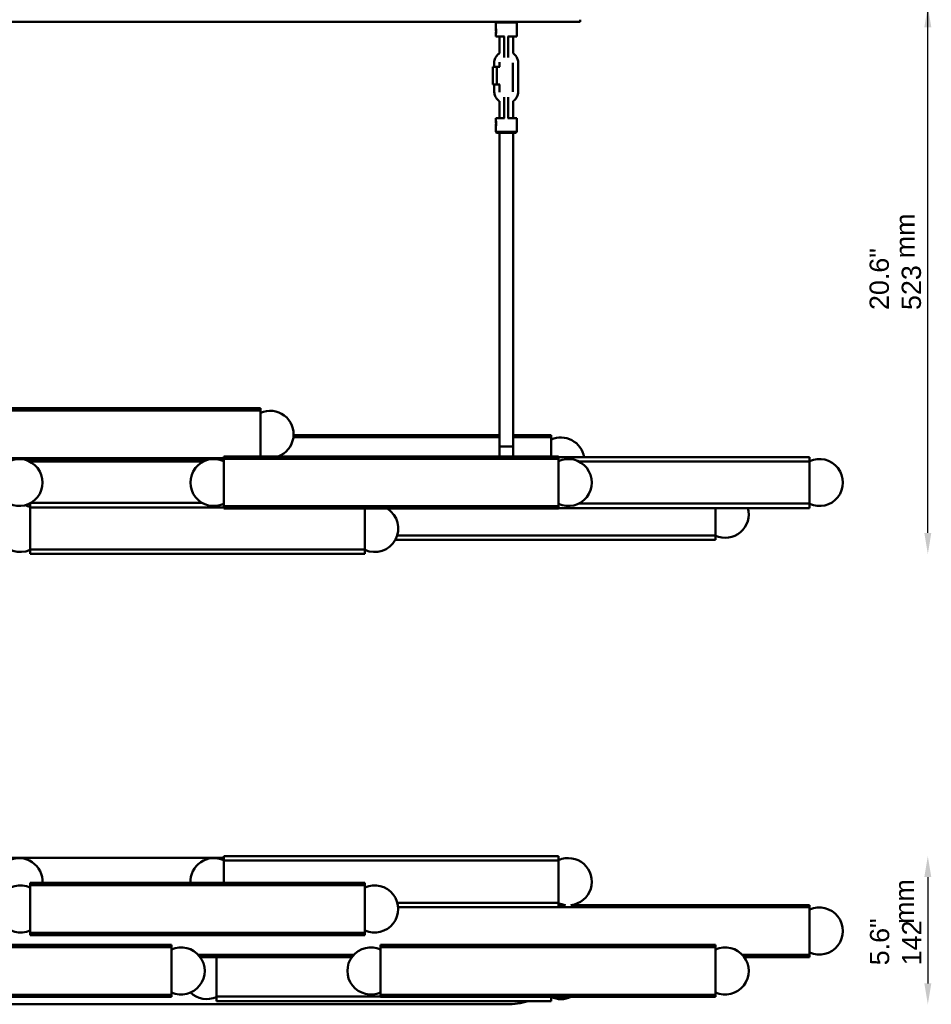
# Model space of a CAD drawing. Header units: millimetres. Extents: x 72 to 3204, y 295 to 2273.
# Tile 2 of 5: x 709 to 1580, y 295 to 1237. Entities that reach past the tile are written whole.
import ezdxf

# ---------------------------------------------------------------- set-up
doc = ezdxf.new("R2010")
doc.units = ezdxf.units.MM
doc.header["$LTSCALE"] = 8
for name, color, linetype, lineweight in [('Symbol (ISO)', 7, 'Continuous', 25), ('Widoczne (ISO)', 7, 'Continuous', 50), ('Wymiar (ISO)', 7, 'Continuous', 25)]:
    doc.layers.add(name, color=color, linetype=linetype, lineweight=lineweight)
doc.styles.add('Tekst notatki (ISO)', font='arial.ttf')
doc.dimstyles.new('Domyślne (ISO)', dxfattribs={"dimscale": 8, "dimtxt": 2.3, "dimasz": 2.5, "dimexe": 3.175, "dimexo": 0, "dimgap": 0.762, "dimtad": 1, "dimdec": 1, "dimlfac": 0.03937, "dimzin": 0, "dimdsep": 46, "dimtxsty": 'Tekst notatki (ISO)', "dimcen": 0.09, "dimdle": 10, "dimclrd": 256, "dimclre": 256, "dimclrt": 256, "dimazin": 2, "dimtfac": 1, "dimtmove": 0, "dimatfit": 3, "dimfxl": 0, "dimtolj": 1, "dimlwd": -1, "dimlwe": -1, "dimarcsym": 0})

# ---------------------------------------------------------------- blocks, each defined once
blk = doc.blocks.new('*D13')
at = {"layer": 'Defpoints', "color": 0, "transparency": 16777216}
for p in [(1173.05, 1249.29), (1577.01, 1249.29), (1039.05, 725.96)]:
    blk.add_point(p, dxfattribs=at)
at = {"layer": 'Wymiar (ISO)', "transparency": 16777216}
blk.add_line((1577.01, 745.96), (1577.01, 1229.29), dxfattribs=at)
for points in [[(1573.67, 1229.29), (1580.34, 1229.29), (1577.01, 1249.29)], [(1573.67, 745.96), (1580.34, 745.96), (1577.01, 725.96)]]:
    blk.add_solid(points, dxfattribs=at)
at = {"layer": 'Wymiar (ISO)', "transparency": 16777216, "insert": (1521.37, 959.03), "char_height": 18.4, "attachment_point": 1, "rotation": 90, "style": 'Tekst notatki (ISO)'}
blk.add_mtext('\\A1;20.6"\\P523', dxfattribs=at)
blk = doc.blocks.new('*D14')
at = {"layer": 'Defpoints', "color": 0, "transparency": 16777216}
for p in [(1173.05, 1399.29), (1577.01, 1399.29), (1039.05, 725.96)]:
    blk.add_point(p, dxfattribs=at)
at = {"layer": 'Wymiar (ISO)', "transparency": 16777216}
blk.add_line((1577.01, 745.96), (1577.01, 1379.29), dxfattribs=at)
for points in [[(1573.67, 1379.29), (1580.34, 1379.29), (1577.01, 1399.29)], [(1573.67, 745.96), (1580.34, 745.96), (1577.01, 725.96)]]:
    blk.add_solid(points, dxfattribs=at)
at = {"layer": 'Wymiar (ISO)', "transparency": 16777216, "insert": (1521.37, 1285.15), "char_height": 18.4, "attachment_point": 1, "rotation": 90, "style": 'Tekst notatki (ISO)'}
blk.add_mtext('\\A1;26.5"\\P673', dxfattribs=at)
blk = doc.blocks.new('*D15')
at = {"layer": 'Defpoints', "color": 0, "transparency": 16777216}
for p in [(1173.05, 1699.29), (1577.01, 1699.29), (1039.05, 725.96)]:
    blk.add_point(p, dxfattribs=at)
at = {"layer": 'Wymiar (ISO)', "transparency": 16777216}
blk.add_line((1577.01, 745.96), (1577.01, 1679.29), dxfattribs=at)
for points in [[(1573.67, 1679.29), (1580.34, 1679.29), (1577.01, 1699.29)], [(1573.67, 745.96), (1580.34, 745.96), (1577.01, 725.96)]]:
    blk.add_solid(points, dxfattribs=at)
at = {"layer": 'Wymiar (ISO)', "transparency": 16777216, "insert": (1521.37, 1480.48), "char_height": 18.4, "attachment_point": 1, "rotation": 90, "style": 'Tekst notatki (ISO)'}
blk.add_mtext('\\A1;38.3"\\P973', dxfattribs=at)
blk = doc.blocks.new('*D16')
at = {"layer": 'Defpoints', "color": 0, "transparency": 16777216}
for p in [(1173.05, 2149.29), (1577.01, 2149.29), (1039.05, 725.96)]:
    blk.add_point(p, dxfattribs=at)
at = {"layer": 'Wymiar (ISO)', "transparency": 16777216}
blk.add_line((1577.01, 745.96), (1577.01, 2129.29), dxfattribs=at)
for points in [[(1573.67, 2129.29), (1580.34, 2129.29), (1577.01, 2149.29)], [(1573.67, 745.96), (1580.34, 745.96), (1577.01, 725.96)]]:
    blk.add_solid(points, dxfattribs=at)
at = {"layer": 'Wymiar (ISO)', "transparency": 16777216, "insert": (1521.37, 1866.16), "char_height": 18.4, "attachment_point": 1, "rotation": 90, "style": 'Tekst notatki (ISO)'}
blk.add_mtext('\\A1;56.0"\\P1423', dxfattribs=at)
blk = doc.blocks.new('*D17')
at = {"layer": 'Defpoints', "color": 0, "transparency": 16777216}
for p in [(1224.05, 437.1), (1174.6, 295.5), (1577.01, 295.5)]:
    blk.add_point(p, dxfattribs=at)
at = {"layer": 'Wymiar (ISO)', "transparency": 16777216}
blk.add_line((1577.01, 417.1), (1577.01, 315.5), dxfattribs=at)
for points in [[(1573.67, 417.1), (1580.34, 417.1), (1577.01, 437.1)], [(1573.67, 315.5), (1580.34, 315.5), (1577.01, 295.5)]]:
    blk.add_solid(points, dxfattribs=at)
at = {"layer": 'Wymiar (ISO)', "transparency": 16777216, "insert": (1521.69, 332.77), "char_height": 18.4, "attachment_point": 1, "rotation": 90, "style": 'Tekst notatki (ISO)'}
blk.add_mtext('\\A1;5.6"\\P142', dxfattribs=at)

msp = doc.modelspace()

# ---------------------------------------------------------------- linework, layer by layer
at = {"layer": 'Widoczne (ISO)'}
for p, q in [((394.6, 1234.54), (1174.6, 1234.54)), ((1164.75, 1234.54), (1164.05, 1233.84)), ((1184.05, 1233.84), (1164.05, 1233.84)), ((1164.05, 1233.84), (1164.05, 1228.7)), ((1244.6, 1234.54), (1174.6, 1234.54)), ((1183.35, 1234.54), (1184.05, 1233.84)), ((1184.05, 1233.84), (1184.05, 1220.54)), ((1244.6, 1234.54), (1244.6, 1236.54)), ((1164.05, 1228.04), (1164.2, 1228.19)), ((1164.05, 1226.04), (1164.05, 1228.04)), ((1164.05, 1223.04), (1164.05, 1225.04)), ((1164.05, 1223.04), (1164.2, 1222.89)), ((1164.05, 1222.38), (1164.05, 1220.54)), ((1164.05, 1220.54), (1172.48, 1220.54)), ((1172.05, 1220.54), (1172.05, 1207.54)), ((1175.63, 1220.54), (1184.05, 1220.54)), ((1176.05, 1207.54), (1176.05, 1220.54)), ((1172.05, 1200.48), (1172.05, 1207.54)), ((1176.05, 1207.54), (1176.05, 1200.48)), ((1161.33, 1174.54), (1161.33, 1191.54)), ((1161.33, 1191.54), (1165.08, 1191.54)), ((1162.58, 1195.04), (1162.58, 1191.54)), ((1165.08, 1191.54), (1165.08, 1174.54)), ((1165.08, 1191.54), (1167.88, 1191.54)), ((1180.53, 1168.04), (1180.53, 1195.04)), ((1185.53, 1168.04), (1185.53, 1195.04)), ((1165.08, 1174.54), (1161.33, 1174.54)), ((1162.58, 1174.54), (1162.58, 1168.04)), ((1167.88, 1174.54), (1165.08, 1174.54)), ((1172.05, 1155.54), (1172.05, 1162.59)), ((1176.05, 1162.59), (1176.05, 1155.54)), ((1172.05, 1155.54), (1172.05, 1142.54)), ((1176.05, 1142.54), (1176.05, 1155.54)), ((1172.48, 1142.54), (1164.05, 1142.54)), ((1164.05, 1140.7), (1164.05, 1142.54)), ((1164.05, 1140.04), (1164.2, 1140.19)), ((1164.05, 1138.04), (1164.05, 1140.04)), ((1184.05, 1142.54), (1175.63, 1142.54)), ((1184.05, 1129.24), (1184.05, 1142.54)), ((1164.05, 1135.04), (1164.05, 1137.04)), ((1164.05, 1135.04), (1164.2, 1134.89)), ((1164.05, 1129.24), (1164.05, 1134.38)), ((1164.05, 1129.24), (1184.05, 1129.24)), ((1164.75, 1128.54), (1164.05, 1129.24)), ((1183.35, 1128.54), (1164.75, 1128.54)), ((1167.55, 828.54), (1167.55, 1128.54)), ((1180.55, 828.54), (1180.55, 1128.54)), ((1183.35, 1128.54), (1184.05, 1129.24)), ((939.05, 865.15), (619.05, 865.15)), ((939.05, 862.99), (619.05, 862.99)), ((939.05, 865.15), (939.05, 864.25)), ((939.05, 862.99), (939.05, 864.25)), ((939.05, 862.99), (939.05, 860.95)), ((939.05, 859.11), (939.05, 860.95)), ((939.05, 857.09), (939.05, 859.11)), ((939.05, 856.89), (939.05, 857.09)), ((939.05, 856.89), (939.05, 853.54)), ((939.05, 851.62), (939.05, 853.54)), ((939.05, 848.7), (939.05, 851.62)), ((939.05, 847.68), (939.05, 848.7)), ((939.05, 847.68), (939.05, 843.5)), ((939.05, 841.88), (939.05, 843.5)), ((939.05, 838.63), (939.05, 841.88)), ((939.05, 837), (939.05, 838.63)), ((970.84, 839.59), (1167.55, 839.59)), ((1180.55, 839.59), (1217.05, 839.59)), ((1217.05, 838.69), (1217.05, 839.59)), ((1217.05, 838.69), (1217.05, 837.42)), ((939.05, 837), (939.05, 832.82)), ((939.05, 831.81), (939.05, 832.82)), ((939.05, 828.89), (939.05, 831.81)), ((939.05, 826.97), (939.05, 828.89)), ((970.67, 837.42), (1167.55, 837.42)), ((1180.55, 828.54), (1167.55, 828.54)), ((1167.55, 819.09), (1167.55, 828.54)), ((1167.55, 828.54), (1180.55, 828.54)), ((1180.55, 837.42), (1217.05, 837.42)), ((1180.55, 819.09), (1180.55, 828.54)), ((1217.05, 835.38), (1217.05, 837.42)), ((1217.05, 835.38), (1217.05, 833.55)), ((1217.05, 833.55), (1217.05, 831.52)), ((1217.05, 831.52), (1217.05, 831.33)), ((1217.05, 827.98), (1217.05, 831.33)), ((904.05, 818.19), (904.05, 819.09)), ((904.05, 819.09), (1224.05, 819.09)), ((939.05, 826.97), (939.05, 823.62)), ((939.05, 823.42), (939.05, 823.62)), ((939.05, 821.4), (939.05, 823.42)), ((939.05, 819.56), (939.05, 821.4)), ((939.05, 819.56), (939.05, 819.09)), ((1217.05, 827.98), (1217.05, 826.06)), ((1217.05, 826.06), (1217.05, 823.13)), ((1217.05, 823.13), (1217.05, 822.12)), ((1217.05, 819.09), (1217.05, 822.12)), ((1224.05, 818.19), (1224.05, 819.09)), ((904.05, 817.52), (699.05, 817.52)), ((887.12, 815.35), (715.99, 815.35)), ((718.42, 814.31), (884.69, 814.31)), ((904.05, 815.35), (902.39, 815.35)), ((904.05, 818.19), (904.05, 816.92)), ((904.05, 814.88), (904.05, 816.92)), ((904.05, 816.92), (1224.05, 816.92)), ((904.05, 814.88), (904.05, 813.05)), ((904.05, 813.05), (904.05, 811.02)), ((904.05, 811.02), (904.05, 810.83)), ((904.05, 807.48), (904.05, 810.83)), ((1224.05, 818.54), (1464.05, 818.54)), ((1224.05, 818.19), (1224.05, 816.92)), ((1224.05, 814.88), (1224.05, 816.92)), ((1224.05, 814.88), (1224.05, 813.05)), ((1224.05, 813.05), (1224.05, 811.02)), ((1224.05, 811.02), (1224.05, 810.83)), ((1224.05, 807.48), (1224.05, 810.83)), ((1243.42, 814.31), (1464.05, 814.31)), ((1464.05, 817.11), (1464.05, 818.54)), ((1464.05, 817.11), (1464.05, 815.46)), ((1464.05, 815.46), (1464.05, 814.31)), ((1464.05, 811.61), (1464.05, 814.31)), ((1464.05, 811.61), (1464.05, 809.69)), ((1464.05, 809.69), (1464.05, 807.15)), ((904.05, 807.48), (904.05, 805.56)), ((904.05, 805.56), (904.05, 802.63)), ((904.05, 802.63), (904.05, 801.62)), ((904.05, 797.44), (904.05, 801.62)), ((1224.05, 807.48), (1224.05, 805.56)), ((1224.05, 805.56), (1224.05, 802.63)), ((1224.05, 802.63), (1224.05, 801.62)), ((1224.05, 797.44), (1224.05, 801.62)), ((1464.05, 807.15), (1464.05, 806.53)), ((1464.05, 802.67), (1464.05, 806.53)), ((1464.05, 802.67), (1464.05, 800.85)), ((1464.05, 800.85), (1464.05, 797.69)), ((904.05, 797.44), (904.05, 795.81)), ((904.05, 795.81), (904.05, 792.57)), ((904.05, 792.57), (904.05, 790.94)), ((904.05, 786.76), (904.05, 790.94)), ((1224.05, 797.44), (1224.05, 795.81)), ((1224.05, 795.81), (1224.05, 792.57)), ((1224.05, 792.57), (1224.05, 790.94)), ((1224.05, 786.76), (1224.05, 790.94)), ((1464.05, 797.69), (1464.05, 796.33)), ((1464.05, 792.04), (1464.05, 796.33)), ((1464.05, 792.04), (1464.05, 790.69)), ((1464.05, 790.69), (1464.05, 787.53)), ((904.05, 786.76), (904.05, 785.75)), ((904.05, 785.75), (904.05, 782.82)), ((904.05, 782.82), (904.05, 780.9)), ((1224.05, 786.76), (1224.05, 785.75)), ((1224.05, 785.75), (1224.05, 782.82)), ((1224.05, 782.82), (1224.05, 780.9)), ((1464.05, 787.53), (1464.05, 785.71)), ((1464.05, 781.84), (1464.05, 785.71)), ((1464.05, 781.84), (1464.05, 781.23)), ((1464.05, 781.23), (1464.05, 778.69)), ((718.42, 774.07), (719.05, 774.07)), ((719.05, 773.23), (719.05, 774.4)), ((719.05, 773.23), (719.05, 771.58)), ((719.53, 774.66), (883.58, 774.66)), ((904.05, 777.55), (904.05, 780.9)), ((904.05, 777.55), (904.05, 777.35)), ((904.05, 777.35), (904.05, 775.33)), ((904.05, 775.33), (904.05, 773.5)), ((904.05, 771.46), (904.05, 773.5)), ((1224.05, 777.55), (1224.05, 780.9)), ((1224.05, 777.55), (1224.05, 777.35)), ((1224.05, 777.35), (1224.05, 775.33)), ((1224.05, 775.33), (1224.05, 773.5)), ((1224.05, 771.46), (1224.05, 773.5)), ((1243.42, 774.07), (1464.05, 774.07)), ((1464.05, 778.69), (1464.05, 776.76)), ((1464.05, 774.07), (1464.05, 776.76)), ((1464.05, 774.07), (1464.05, 772.92)), ((1464.05, 772.92), (1464.05, 771.27)), ((719.05, 771.58), (719.05, 770.43)), ((719.05, 767.74), (719.05, 770.43)), ((719.05, 770.43), (904.05, 770.43)), ((719.05, 767.74), (719.05, 765.81)), ((719.05, 765.81), (719.05, 763.27)), ((719.05, 763.27), (719.05, 762.65)), ((719.05, 758.79), (719.05, 762.65)), ((904.05, 771.46), (904.05, 770.19)), ((904.05, 771.46), (1224.05, 771.46)), ((904.05, 769.29), (904.05, 770.19)), ((904.05, 769.29), (1224.05, 769.29)), ((1039.05, 767.74), (1039.05, 769.29)), ((1039.05, 767.74), (1039.05, 765.81)), ((1039.05, 765.81), (1039.05, 763.27)), ((1039.05, 763.27), (1039.05, 762.65)), ((1039.05, 758.79), (1039.05, 762.65)), ((1224.05, 771.46), (1224.05, 770.19)), ((1224.05, 769.29), (1224.05, 770.19)), ((1224.05, 769.84), (1464.05, 769.84)), ((1374.05, 769.84), (1374.05, 767.32)), ((1374.05, 767.32), (1374.05, 765.97)), ((1374.05, 761.68), (1374.05, 765.97)), ((1464.05, 769.84), (1464.05, 771.27)), ((719.05, 758.79), (719.05, 756.97)), ((719.05, 756.97), (719.05, 753.81)), ((719.05, 753.81), (719.05, 752.45)), ((1039.05, 758.79), (1039.05, 756.97)), ((1039.05, 756.97), (1039.05, 753.81)), ((1039.05, 753.81), (1039.05, 752.45)), ((1374.05, 761.68), (1374.05, 760.33)), ((1374.05, 760.33), (1374.05, 757.16)), ((1374.05, 757.16), (1374.05, 755.34)), ((1374.05, 751.48), (1374.05, 755.34)), ((719.05, 748.17), (719.05, 752.45)), ((719.05, 748.17), (719.05, 746.81)), ((719.05, 746.81), (719.05, 743.65)), ((719.05, 743.65), (719.05, 741.83)), ((1039.05, 748.17), (1039.05, 752.45)), ((1039.05, 748.17), (1039.05, 746.81)), ((1039.05, 746.81), (1039.05, 743.65)), ((1039.05, 743.65), (1039.05, 741.83)), ((1069.86, 743.7), (1374.05, 743.7)), ((1374.05, 751.48), (1374.05, 750.86)), ((1374.05, 750.86), (1374.05, 748.32)), ((1374.05, 748.32), (1374.05, 746.4)), ((1374.05, 743.7), (1374.05, 746.4)), ((1374.05, 743.7), (1374.05, 742.55)), ((719.05, 737.97), (719.05, 741.83)), ((719.05, 737.97), (719.05, 737.35)), ((719.05, 737.35), (719.05, 734.81)), ((719.05, 734.81), (719.05, 732.88)), ((1039.05, 737.97), (1039.05, 741.83)), ((1039.05, 737.97), (1039.05, 737.35)), ((1039.05, 737.35), (1039.05, 734.81)), ((1039.05, 734.81), (1039.05, 732.88)), ((1068.07, 739.47), (1374.05, 739.47)), ((1374.05, 742.55), (1374.05, 740.9)), ((1374.05, 739.47), (1374.05, 740.9)), ((719.05, 730.19), (719.05, 732.88)), ((719.05, 730.19), (719.05, 729.04)), ((719.05, 730.19), (1039.05, 730.19)), ((719.05, 729.04), (719.05, 727.39)), ((719.05, 725.96), (719.05, 727.39)), ((719.05, 725.96), (1039.05, 725.96)), ((1039.05, 730.19), (1039.05, 732.88)), ((1039.05, 730.19), (1039.05, 729.04)), ((1039.05, 729.04), (1039.05, 727.39)), ((1039.05, 725.96), (1039.05, 727.39)), ((699.05, 435.5), (904.05, 435.5)), ((904.05, 435.67), (904.05, 437.1)), ((904.05, 437.1), (1224.05, 437.1)), ((904.05, 435.67), (904.05, 434.02)), ((904.05, 434.02), (904.05, 432.87)), ((1224.05, 435.67), (1224.05, 437.1)), ((1224.05, 435.67), (1224.05, 434.02)), ((1224.05, 434.02), (1224.05, 432.87)), ((904.05, 430.17), (904.05, 432.87)), ((904.05, 432.87), (1224.05, 432.87)), ((904.05, 430.17), (904.05, 428.25)), ((904.05, 428.25), (904.05, 425.71)), ((904.05, 425.71), (904.05, 425.09)), ((904.05, 421.23), (904.05, 425.09)), ((1224.05, 430.17), (1224.05, 432.87)), ((1224.05, 430.17), (1224.05, 428.25)), ((1224.05, 428.25), (1224.05, 425.71)), ((1224.05, 425.71), (1224.05, 425.09)), ((1224.05, 421.23), (1224.05, 425.09)), ((904.05, 421.23), (904.05, 419.41)), ((904.05, 419.41), (904.05, 416.25)), ((904.05, 416.25), (904.05, 414.89)), ((904.05, 411.53), (904.05, 414.89)), ((1224.05, 421.23), (1224.05, 419.41)), ((1224.05, 419.41), (1224.05, 416.25)), ((1224.05, 416.25), (1224.05, 414.89)), ((1224.05, 410.6), (1224.05, 414.89)), ((719.05, 410.63), (719.05, 411.53)), ((719.05, 411.53), (1039.05, 411.53)), ((719.05, 410.63), (719.05, 409.36)), ((719.05, 407.32), (719.05, 409.36)), ((719.05, 409.36), (1039.05, 409.36)), ((719.05, 407.32), (719.05, 405.49)), ((719.05, 405.49), (719.05, 403.46)), ((1039.05, 410.63), (1039.05, 411.53)), ((1039.05, 410.63), (1039.05, 409.36)), ((1039.05, 407.32), (1039.05, 409.36)), ((1039.05, 407.32), (1039.05, 405.49)), ((1039.05, 405.49), (1039.05, 403.46)), ((1224.05, 410.6), (1224.05, 409.25)), ((1224.05, 409.25), (1224.05, 406.09)), ((1224.05, 406.09), (1224.05, 404.27)), ((719.05, 403.46), (719.05, 403.27)), ((719.05, 399.92), (719.05, 403.27)), ((719.05, 399.92), (719.05, 398)), ((719.05, 398), (719.05, 395.07)), ((1039.05, 403.46), (1039.05, 403.27)), ((1039.05, 399.92), (1039.05, 403.27)), ((1039.05, 399.92), (1039.05, 398)), ((1039.05, 398), (1039.05, 395.07)), ((1224.05, 400.4), (1224.05, 404.27)), ((1224.05, 400.4), (1224.05, 399.78)), ((1224.05, 399.78), (1224.05, 397.25)), ((1224.05, 397.25), (1224.05, 395.32)), ((1224.05, 392.63), (1224.05, 395.32)), ((719.05, 395.07), (719.05, 394.06)), ((719.05, 389.88), (719.05, 394.06)), ((719.05, 389.88), (719.05, 388.25)), ((719.05, 388.25), (719.05, 385.01)), ((1039.05, 395.07), (1039.05, 394.06)), ((1039.05, 389.88), (1039.05, 394.06)), ((1039.05, 389.88), (1039.05, 388.25)), ((1039.05, 388.25), (1039.05, 385.01)), ((1070.04, 392.63), (1224.05, 392.63)), ((1070.78, 388.4), (1224.05, 388.4)), ((1070.8, 388.23), (1464.05, 388.23)), ((1224.05, 392.63), (1224.05, 391.48)), ((1224.05, 391.48), (1224.05, 389.83)), ((1224.05, 390.4), (1230.76, 390.4)), ((1224.05, 388.4), (1224.05, 389.83)), ((1235.95, 390.4), (1464.05, 390.4)), ((1464.05, 389.5), (1464.05, 390.4)), ((1464.05, 389.5), (1464.05, 388.23)), ((1464.05, 386.19), (1464.05, 388.23)), ((1464.05, 386.19), (1464.05, 384.36)), ((719.05, 385.01), (719.05, 383.38)), ((719.05, 379.2), (719.05, 383.38)), ((719.05, 379.2), (719.05, 378.19)), ((719.05, 378.19), (719.05, 375.26)), ((1039.05, 385.01), (1039.05, 383.38)), ((1039.05, 379.2), (1039.05, 383.38)), ((1039.05, 379.2), (1039.05, 378.19)), ((1039.05, 378.19), (1039.05, 375.26)), ((1464.05, 384.36), (1464.05, 382.33)), ((1464.05, 382.33), (1464.05, 382.14)), ((1464.05, 378.78), (1464.05, 382.14)), ((1464.05, 378.78), (1464.05, 376.87)), ((1464.05, 376.87), (1464.05, 373.94)), ((719.05, 375.26), (719.05, 373.34)), ((719.05, 369.99), (719.05, 373.34)), ((719.05, 369.99), (719.05, 369.79)), ((719.05, 369.79), (719.05, 367.77)), ((719.05, 367.77), (719.05, 365.94)), ((1039.05, 375.26), (1039.05, 373.34)), ((1039.05, 369.99), (1039.05, 373.34)), ((1039.05, 369.99), (1039.05, 369.79)), ((1039.05, 369.79), (1039.05, 367.77)), ((1039.05, 367.77), (1039.05, 365.94)), ((1464.05, 373.94), (1464.05, 372.93)), ((1464.05, 368.75), (1464.05, 372.93)), ((1464.05, 368.75), (1464.05, 367.12)), ((1464.05, 367.12), (1464.05, 363.87)), ((719.05, 363.9), (719.05, 365.94)), ((719.05, 363.9), (719.05, 362.63)), ((719.05, 363.9), (1039.05, 363.9)), ((719.05, 361.73), (719.05, 362.63)), ((719.05, 361.73), (1039.05, 361.73)), ((1039.05, 363.9), (1039.05, 365.94)), ((1039.05, 363.9), (1039.05, 362.63)), ((1039.05, 361.73), (1039.05, 362.63)), ((1464.05, 363.87), (1464.05, 362.25)), ((1464.05, 358.07), (1464.05, 362.25)), ((1464.05, 358.07), (1464.05, 357.06)), ((854.05, 352.32), (534.05, 352.32)), ((854.05, 350.15), (534.05, 350.15)), ((854.05, 352.32), (854.05, 351.42)), ((854.05, 350.15), (854.05, 351.42)), ((854.05, 350.15), (854.05, 348.11)), ((1054.05, 351.42), (1054.05, 352.32)), ((1054.05, 352.32), (1374.05, 352.32)), ((1054.05, 351.42), (1054.05, 350.15)), ((1054.05, 348.11), (1054.05, 350.15)), ((1054.05, 350.15), (1374.05, 350.15)), ((1374.05, 351.42), (1374.05, 352.32)), ((1374.05, 351.42), (1374.05, 350.15)), ((1374.05, 348.11), (1374.05, 350.15)), ((1464.05, 357.06), (1464.05, 354.13)), ((1464.05, 354.13), (1464.05, 352.21)), ((1464.05, 348.86), (1464.05, 352.21)), ((1464.05, 348.86), (1464.05, 348.66)), ((1464.05, 348.66), (1464.05, 346.64)), ((854.05, 346.28), (854.05, 348.11)), ((854.05, 344.26), (854.05, 346.28)), ((854.05, 344.06), (854.05, 344.26)), ((854.05, 344.06), (854.05, 340.71)), ((854.05, 338.79), (854.05, 340.71)), ((854.05, 335.86), (854.05, 338.79)), ((879.81, 342.77), (1028.3, 342.77)), ((881.59, 340.6), (1026.52, 340.6)), ((897.05, 340.35), (897.05, 340.6)), ((897.05, 340.35), (897.05, 338.43)), ((1054.05, 348.11), (1054.05, 346.28)), ((1054.05, 346.28), (1054.05, 344.26)), ((1054.05, 344.26), (1054.05, 344.06)), ((1054.05, 340.71), (1054.05, 344.06)), ((1054.05, 340.71), (1054.05, 338.79)), ((1054.05, 338.79), (1054.05, 335.86)), ((1374.05, 348.11), (1374.05, 346.28)), ((1374.05, 346.28), (1374.05, 344.26)), ((1374.05, 344.26), (1374.05, 344.06)), ((1374.05, 340.71), (1374.05, 344.06)), ((1374.05, 340.71), (1374.05, 338.79)), ((1374.05, 338.79), (1374.05, 335.86)), ((1399.81, 342.77), (1464.05, 342.77)), ((1401.59, 340.6), (1464.05, 340.6)), ((1464.05, 346.64), (1464.05, 344.81)), ((1464.05, 342.77), (1464.05, 344.81)), ((1464.05, 342.77), (1464.05, 341.5)), ((1464.05, 340.6), (1464.05, 341.5)), ((854.05, 334.85), (854.05, 335.86)), ((854.05, 334.85), (854.05, 330.67)), ((854.05, 329.04), (854.05, 330.67)), ((897.05, 338.43), (897.05, 335.89)), ((897.05, 335.89), (897.05, 335.27)), ((897.05, 331.41), (897.05, 335.27)), ((897.05, 331.41), (897.05, 329.59)), ((897.05, 329.59), (897.05, 326.42)), ((1054.05, 335.86), (1054.05, 334.85)), ((1054.05, 330.67), (1054.05, 334.85)), ((1054.05, 330.67), (1054.05, 329.04)), ((1374.05, 335.86), (1374.05, 334.85)), ((1374.05, 330.67), (1374.05, 334.85)), ((1374.05, 330.67), (1374.05, 329.04)), ((854.05, 325.8), (854.05, 329.04)), ((854.05, 324.17), (854.05, 325.8)), ((854.05, 324.17), (854.05, 319.99)), ((854.05, 318.98), (854.05, 319.99)), ((897.05, 326.42), (897.05, 325.07)), ((897.05, 320.78), (897.05, 325.07)), ((897.05, 320.78), (897.05, 319.43)), ((1054.05, 329.04), (1054.05, 325.8)), ((1054.05, 325.8), (1054.05, 324.17)), ((1054.05, 319.99), (1054.05, 324.17)), ((1054.05, 319.99), (1054.05, 318.98)), ((1374.05, 329.04), (1374.05, 325.8)), ((1374.05, 325.8), (1374.05, 324.17)), ((1374.05, 319.99), (1374.05, 324.17)), ((1374.05, 319.99), (1374.05, 318.98)), ((854.05, 316.05), (854.05, 318.98)), ((854.05, 314.14), (854.05, 316.05)), ((854.05, 314.14), (854.05, 310.78)), ((854.05, 310.59), (854.05, 310.78)), ((854.05, 308.56), (854.05, 310.59)), ((897.05, 319.43), (897.05, 316.27)), ((897.05, 316.27), (897.05, 314.45)), ((897.05, 310.58), (897.05, 314.45)), ((897.05, 310.58), (897.05, 309.96)), ((1054.05, 318.98), (1054.05, 316.05)), ((1054.05, 316.05), (1054.05, 314.14)), ((1054.05, 310.78), (1054.05, 314.14)), ((1054.05, 310.78), (1054.05, 310.59)), ((1054.05, 310.59), (1054.05, 308.56)), ((1374.05, 318.98), (1374.05, 316.05)), ((1374.05, 316.05), (1374.05, 314.14)), ((1374.05, 310.78), (1374.05, 314.14)), ((1374.05, 310.78), (1374.05, 310.59)), ((1374.05, 310.59), (1374.05, 308.56)), ((854.05, 304.69), (534.05, 304.69)), ((854.05, 302.52), (534.05, 302.52)), ((854.05, 306.73), (854.05, 308.56)), ((854.05, 306.73), (854.05, 304.69)), ((854.05, 303.42), (854.05, 304.69)), ((854.05, 303.42), (854.05, 302.52)), ((897.05, 309.96), (897.05, 307.43)), ((897.05, 307.43), (897.05, 305.5)), ((897.05, 302.81), (897.05, 305.5)), ((897.05, 302.81), (897.05, 301.66)), ((897.05, 302.81), (1054.05, 302.81)), ((897.05, 301.66), (897.05, 300.01)), ((1054.05, 308.56), (1054.05, 306.73)), ((1054.05, 304.69), (1054.05, 306.73)), ((1054.05, 304.69), (1054.05, 303.42)), ((1054.05, 304.69), (1374.05, 304.69)), ((1054.05, 302.52), (1054.05, 303.42)), ((1054.05, 302.52), (1374.05, 302.52)), ((1217.05, 302.52), (1217.05, 301.66)), ((1217.05, 301.66), (1217.05, 300.01)), ((1374.05, 308.56), (1374.05, 306.73)), ((1374.05, 304.69), (1374.05, 306.73)), ((1374.05, 304.69), (1374.05, 303.42)), ((1374.05, 302.52), (1374.05, 303.42)), ((1174.6, 295.5), (394.6, 295.5)), ((897.05, 298.58), (897.05, 300.01)), ((897.05, 298.58), (1217.05, 298.58)), ((1217.05, 298.58), (1217.05, 300.01))]:
    msp.add_line(p, q, dxfattribs=at)
at = {"layer": 'Widoczne (ISO)', "linetype": 'Continuous'}
for p, q in [((1167.55, 1220.54), (1167.55, 1204.48)), ((1180.55, 1220.54), (1180.55, 1204.52)), ((1167.55, 1195.95), (1167.55, 1191.54)), ((1167.55, 1174.54), (1167.55, 1167.12)), ((1167.55, 1158.6), (1167.55, 1142.54)), ((1180.55, 1158.56), (1180.55, 1142.54))]:
    msp.add_line(p, q, dxfattribs=at)
at = {"layer": 'Widoczne (ISO)'}
for centre, radius, start, end in [((948.35, 840.25), 22.5, 289.8336, 114.4144), ((1226.35, 814.69), 22.5, 9.85221, 114.4144), ((948.35, 840.25), 22.5, 245.5856, 250.1664), ((708.35, 794.19), 22.5, 245.5856, 114.4144), ((894.75, 794.19), 22.5, 65.5856, 294.4144), ((1233.35, 794.19), 22.5, 245.5856, 114.4144), ((1473.35, 794.19), 22.5, 245.5856, 114.4144), ((709.75, 750.31), 22.5, 65.5856, 79.13973), ((709.75, 750.31), 22.5, 122.48798, 294.4144), ((1048.35, 750.31), 22.5, 245.5856, 57.51202), ((1383.35, 763.82), 22.5, 245.5856, 15.50348), ((708.35, 412.75), 22.5, 356.89416, 114.4144), ((894.75, 412.75), 22.5, 65.5856, 183.10584), ((1233.35, 412.75), 22.5, 276.61963, 114.4144), ((709.75, 386.63), 22.5, 65.5856, 294.4144), ((1048.35, 386.63), 22.5, 245.5856, 114.4144), ((1233.35, 412.75), 22.5, 245.5856, 263.38037), ((1174.6, 365.5), 70, 20.83723, 21.51433), ((1473.35, 365.5), 22.5, 245.5856, 114.4144), ((863.35, 327.42), 22.5, 245.5856, 114.4144), ((1044.75, 327.42), 22.5, 65.5856, 294.4144), ((1383.35, 327.42), 22.5, 245.5856, 114.4144), ((887.75, 322.93), 22.5, 226.10468, 294.4144), ((1226.35, 322.93), 22.5, 245.5856, 294.91594), ((1174.6, 365.5), 70, 270, 287.05488)]:
    msp.add_arc(centre, radius, start, end, dxfattribs=at)
for points, knots in [([(1164.05, 1222.38), (1164.05, 1222.38), (1164.06, 1222.41), (1164.11, 1222.57), (1164.16, 1222.72), (1164.28, 1223.17), (1164.35, 1223.47), (1164.47, 1224.19), (1164.52, 1224.61), (1164.55, 1225.2), (1164.56, 1225.37), (1164.56, 1225.9), (1164.53, 1226.29), (1164.46, 1226.93), (1164.42, 1227.2), (1164.33, 1227.68), (1164.28, 1227.88), (1164.17, 1228.31), (1164.11, 1228.51), (1164.06, 1228.67), (1164.05, 1228.7), (1164.05, 1228.7)], [-2.6045745, -2.6045745, -2.6045745, -2.6045745, -2.5451098, -2.5451098, -2.4635352, -2.4635352, -2.3664562, -2.3664562, -2.2710888, -2.2710888, -2.2324925, -2.2324925, -2.1481215, -2.1481215, -2.0806912, -2.0806912, -2.0132609, -2.0132609, -1.9167986, -1.9167986, -1.8604104, -1.8604104, -1.8604104, -1.8604104]), ([(1167.55, 1204.52), (1167.34, 1204.37), (1167.14, 1204.22), (1165.98, 1203.3), (1165.14, 1202.38), (1163.79, 1200.33), (1163.29, 1199.2), (1162.71, 1197.04), (1162.58, 1196.04), (1162.58, 1195.04)], [6.8850675, 6.8850675, 6.8850675, 6.8850675, 6.9520999, 6.9520999, 7.272023, 7.272023, 7.5921574, 7.5921574, 7.8539816, 7.8539816, 7.8539816, 7.8539816]), ([(1185.53, 1195.04), (1185.53, 1196.27), (1185.33, 1197.49), (1184.56, 1199.82), (1183.99, 1200.92), (1182.52, 1202.89), (1181.63, 1203.76), (1180.6, 1204.48), (1180.57, 1204.5), (1180.54, 1204.52)], [4.712389, 4.712389, 4.712389, 4.712389, 5.0327257, 5.0327257, 5.3529963, 5.3529963, 5.6730936, 5.6730936, 5.682447, 5.682447, 5.682447, 5.682447]), ([(1162.58, 1168.04), (1162.58, 1166.81), (1162.78, 1165.58), (1163.55, 1163.25), (1164.12, 1162.15), (1165.58, 1160.18), (1166.47, 1159.32), (1167.5, 1158.6), (1167.53, 1158.58), (1167.55, 1158.56)], [1.5707963, 1.5707963, 1.5707963, 1.5707963, 1.8911331, 1.8911331, 2.2114036, 2.2114036, 2.531501, 2.531501, 2.5397104, 2.5397104, 2.5397104, 2.5397104]), ([(1180.54, 1158.55), (1180.76, 1158.7), (1180.97, 1158.86), (1182.13, 1159.78), (1182.97, 1160.69), (1184.31, 1162.74), (1184.82, 1163.88), (1185.4, 1166.03), (1185.53, 1167.03), (1185.53, 1168.04)], [3.7423309, 3.7423309, 3.7423309, 3.7423309, 3.8105072, 3.8105072, 4.1304303, 4.1304303, 4.4505647, 4.4505647, 4.712389, 4.712389, 4.712389, 4.712389]), ([(1164.05, 1134.38), (1164.05, 1134.38), (1164.07, 1134.42), (1164.14, 1134.65), (1164.22, 1134.94), (1164.37, 1135.58), (1164.43, 1135.93), (1164.53, 1136.71), (1164.56, 1137.14), (1164.56, 1137.94), (1164.53, 1138.37), (1164.45, 1139.01), (1164.41, 1139.25), (1164.3, 1139.8), (1164.23, 1140.08), (1164.13, 1140.45), (1164.09, 1140.57), (1164.06, 1140.68), (1164.05, 1140.7), (1164.05, 1140.7)], [-1.8604104, -1.8604104, -1.8604104, -1.8604104, -1.7941938, -1.7941938, -1.6743815, -1.6743815, -1.5813549, -1.5813549, -1.4883283, -1.4883283, -1.3953017, -1.3953017, -1.3339126, -1.3339126, -1.237172, -1.237172, -1.1627561, -1.1627561, -1.1162462, -1.1162462, -1.1162462, -1.1162462])]:
    msp.add_open_spline(points, degree=3, knots=knots, dxfattribs=at)
for points, weights in [([(1164.05, 1226.04), (1164.28, 1226.04), (1164.54, 1226.04)], [1, 1.00422365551, 1.00015455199]), ([(1164.54, 1225.04), (1164.28, 1225.04), (1164.05, 1225.04)], [1.00015455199, 1.00422365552, 1]), ([(1164.05, 1138.04), (1164.28, 1138.04), (1164.54, 1138.04)], [1, 1.00422365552, 1.00015455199]), ([(1164.54, 1137.04), (1164.28, 1137.04), (1164.05, 1137.04)], [1.00015455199, 1.00422365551, 1])]:
    msp.add_rational_spline(points, weights, degree=2, dxfattribs=at)
for points in [[(1180.53, 1195.04), (1180.53, 1195.15), (1180.53, 1195.27), (1180.52, 1195.39)], [(1180.52, 1167.69), (1180.53, 1167.8), (1180.53, 1167.92), (1180.53, 1168.04)]]:
    msp.add_open_spline(points, degree=3, dxfattribs=at)

# ---------------------------------------------------------------- texts
at = {"layer": 'Symbol (ISO)', "char_height": 18.4, "width": 42.8305, "attachment_point": 1, "rotation": 90, "style": 'Tekst notatki (ISO)'}
for insert in [(1546.03, 1008.47), (1545.33, 372.27)]:
    msp.add_mtext('\\fArial|b0|i0;mm', dxfattribs=dict(at, insert=insert))

# ---------------------------------------------------------------- dimensions: what is measured, and where the dimension line sits
at = {"layer": 'Wymiar (ISO)'}
for base, p1, p2, text, picture, middle in [((1577.01, 2149.29), (1039.05, 725.96), (1173.05, 2149.29), '<>"\\P1423', '*D16', (1577.01, 1894.6)), ((1577.01, 1699.29), (1039.05, 725.96), (1173.05, 1699.29), '<>"\\P973', '*D15', (1577.01, 1508.91)), ((1577.01, 1399.29), (1039.05, 725.96), (1173.05, 1399.29), '<>"\\P673', '*D14', (1577.01, 1313.74)), ((1577.01, 1249.29), (1039.05, 725.96), (1173.05, 1249.29), '<>"\\P523', '*D13', (1577.01, 987.62)), ((1577.01, 295.5), (1224.05, 437.1), (1174.6, 295.5), '<>"\\P142', '*D17', (1577.01, 354.06))]:
    dim = msp.add_linear_dim(base=base, p1=p1, p2=p2, angle=270, text=text, dimstyle='Domyślne (ISO)', override={"dimgap": 0.762, "dimdec": 1, "dimlfac": 0.03937, "dimpost": '\\X', "dimse1": 1, "dimse2": 1, "dimtol": 0, "dimlim": 0, "dimtp": 0, "dimtm": 0, "dimtdec": 2, "dimtofl": 0, "dimatfit": 1, "dimtvp": -0.25}, dxfattribs=at)
    dim.commit()
    dim.dimension.update_dxf_attribs({"geometry": picture, "text_midpoint": middle, "dimtype": 160})

doc.saveas('drawing.dxf')
